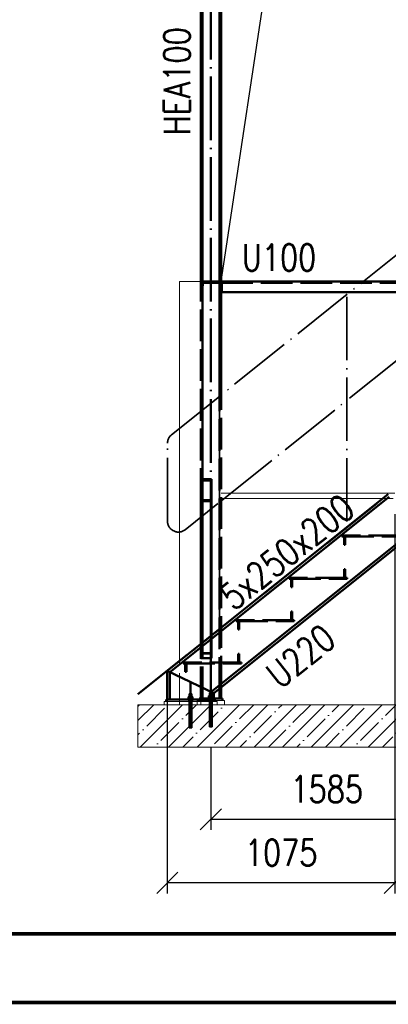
# Paper-space layout 'Layout1' of a CAD drawing. Extents: x -2 to 985, y -36 to 1353.
# Tile 5 of 73: x 109 to 144, y 0 to 93. Entities that reach past the tile are written whole.
import ezdxf
from ezdxf.enums import TextEntityAlignment as Align

# ---------------------------------------------------------------- set-up
doc = ezdxf.new("R2010")
doc.units = 0
for name, pattern in [('ACAD_ISO02W100', [15, 12, -3]), ('ACAD_ISO04W100', [30.5, 24, -3, 0.5, -3]), ('HP_01_CER_B', [8, 5, -1, 1, -1])]:
    doc.linetypes.add(name, pattern=pattern)
doc.layers.get('0').update_dxf_attribs({"linetype": 'CONTINUOUS'})
doc.layers.get('DEFPOINTS').update_dxf_attribs({"color": 132, "linetype": 'CONTINUOUS'})
doc.layers.add('RAMECEK_HP', color=251, linetype='CONTINUOUS')
for name, color, linetype, lineweight in [('SS_KOTVY', 2, 'CONTINUOUS', 35), ('SS_KOTY', 3, 'CONTINUOUS', 25), ('SS_LEMOVÁNÍ', 91, 'CONTINUOUS', 50), ('SS_OPLÁŠTĚNÍ', 9, 'CONTINUOUS', 13), ('SS_OSY_025', 7, 'HP_01_CER_B', 25), ('SS_PLNA_025', 7, 'CONTINUOUS', 25), ('SS_PODKLADY', 9, 'CONTINUOUS', 13), ('SS_POPIS_PROFILU', 13, 'CONTINUOUS', 25), ('SS_SCHODISTE', 30, 'CONTINUOUS', 50), ('SS_SLOUPY', 143, 'CONTINUOUS', 50), ('SS_ZABRADLI', 2, 'CONTINUOUS', 35), ('SS_ZTUŽENÍ', 151, 'CONTINUOUS', 50)]:
    doc.layers.add(name, color=color, linetype=linetype, lineweight=lineweight)
doc.layers.add('SS_PLECHY', color=7, linetype='CONTINUOUS', lineweight=50, true_color=0xb47846)
doc.styles.add('ROMANS', font='romans.shx', dxfattribs={"width": 0.8})
doc.styles.add('romans.shx', font='romans.shx', dxfattribs={"height": 5})
doc.dimstyles.new('A-1_(2.5)_50AS', dxfattribs={"dimtxt": 2.5, "dimasz": 2, "dimexe": 1, "dimexo": 2, "dimgap": 0, "dimtad": 0, "dimdec": 1, "dimlfac": 50, "dimrnd": 1, "dimtxsty": 'ROMANS', "dimblk1": 'OBLIQUE', "dimblk2": 'OBLIQUE', "dimsah": 1, "dimcen": 2, "dimclrd": 256, "dimclre": 256, "dimclrt": 256, "dimadec": 1, "dimazin": 2, "dimtfac": 0.714286, "dimtdec": 1, "dimtmove": 0, "dimatfit": 3, "dimldrblk": 'OPEN', "dimfxl": 1, "dimtvp": 1.142857, "dimtfill": 1, "dimtolj": 1, "dimlwd": -1, "dimlwe": -1, "dimarcsym": 0})

# ---------------------------------------------------------------- blocks, each defined once
blk = doc.blocks.new('*U6')
at = {"layer": 'RAMECEK_HP', "lineweight": 35, "const_width": 0.35}
for points in [[(0, 420), (0, 0), (743, 0), (743, 420)], [(6.5, 413.5), (6.5, 6.5), (736.5, 6.5), (736.5, 413.5)]]:
    blk.add_lwpolyline(points, close=True, dxfattribs=at)
at = {"layer": 'DEFPOINTS', "style": 'ROMANS', "width": 0.8}
blk.add_attdef('TISK', text='', height=10, dxfattribs=at).set_placement((743, -33), align=Align.RIGHT)
blk = doc.blocks.new('_Oblique')
at = {"color": 0, "linetype": 'ByBlock', "lineweight": -2}
blk.add_line((-0.5, -0.5), (0.5, 0.5), dxfattribs=at)
blk = doc.blocks.new('*D152')
at = {"layer": 'DEFPOINTS', "color": 0, "transparency": 16777216}
for p in [(159.04, 28.139), (127.34, 26.059, -43844.28), (127.34, 17.304)]:
    blk.add_point(p, dxfattribs=at)
at = {"layer": 'SS_KOTY', "transparency": 16777216}
for p, q in [((159.04, 26.139), (159.04, 16.304)), ((127.34, 24.059), (127.34, 16.304)), ((159.04, 17.304), (127.34, 17.304))]:
    blk.add_line(p, q, dxfattribs=at)
at = {"layer": 'SS_KOTY', "transparency": 16777216, "xscale": 2, "yscale": 2, "zscale": 2, "rotation": 180}
blk.add_blockref('_Oblique', (127.34, 17.304), dxfattribs=at)
at = {"layer": 'SS_KOTY', "transparency": 16777216, "xscale": 2, "yscale": 2, "zscale": 2}
blk.add_blockref('_Oblique', (159.04, 17.304), dxfattribs=at)
at = {"layer": 'SS_KOTY', "transparency": 16777216, "insert": (138.277, 20.161), "char_height": 2.5, "attachment_point": 5, "style": 'ROMANS', "bg_fill": 3, "box_fill_scale": 1.1, "bg_fill_color": 256, "bg_fill_true_color": 13158600, "bg_fill_transparency": 0}
blk.add_mtext('\\A1;1585', dxfattribs=at)
blk = doc.blocks.new('_OPEN')
at = {"color": 0, "linetype": 'ByBlock'}
for p, q in [((-1, 0.167), (0, 0)), ((0, 0), (-1, -0.167)), ((0, 0), (-1, 0))]:
    blk.add_line(p, q, dxfattribs=at)
blk = doc.blocks.new('*D153')
at = {"layer": 'DEFPOINTS', "color": 0, "transparency": 16777216}
for p in [(144.72, 48.139), (179.74, 47.539), (144.72, 11.304)]:
    blk.add_point(p, dxfattribs=at)
at = {"layer": 'SS_KOTY', "transparency": 16777216}
for p, q in [((144.72, 46.139), (144.72, 10.304)), ((179.74, 45.539), (179.74, 10.304)), ((179.74, 11.304), (144.72, 11.304))]:
    blk.add_line(p, q, dxfattribs=at)
at = {"layer": 'SS_KOTY', "transparency": 16777216, "xscale": 2, "yscale": 2, "zscale": 2, "rotation": 180}
blk.add_blockref('_Oblique', (144.72, 11.304), dxfattribs=at)
at = {"layer": 'SS_KOTY', "transparency": 16777216, "xscale": 2, "yscale": 2, "zscale": 2}
blk.add_blockref('_Oblique', (179.74, 11.304), dxfattribs=at)
at = {"layer": 'SS_KOTY', "transparency": 16777216, "insert": (162.23, 14.161), "char_height": 2.5, "attachment_point": 5, "style": 'ROMANS', "bg_fill": 3, "box_fill_scale": 1.1, "bg_fill_color": 256, "bg_fill_true_color": 13158600, "bg_fill_transparency": 0}
blk.add_mtext('\\A1;1751', dxfattribs=at)
blk = doc.blocks.new('*D154')
at = {"layer": 'DEFPOINTS', "color": 0, "transparency": 16777216}
for p in [(144.72, 48.139), (123.22, 31.339, -43822.6), (123.22, 11.304)]:
    blk.add_point(p, dxfattribs=at)
at = {"layer": 'SS_KOTY', "transparency": 16777216}
for p, q in [((144.72, 46.139), (144.72, 10.304)), ((123.22, 29.339), (123.22, 10.304)), ((144.72, 11.304), (123.22, 11.304))]:
    blk.add_line(p, q, dxfattribs=at)
at = {"layer": 'SS_KOTY', "transparency": 16777216, "xscale": 2, "yscale": 2, "zscale": 2, "rotation": 180}
blk.add_blockref('_Oblique', (123.22, 11.304), dxfattribs=at)
at = {"layer": 'SS_KOTY', "transparency": 16777216, "xscale": 2, "yscale": 2, "zscale": 2}
blk.add_blockref('_Oblique', (144.72, 11.304), dxfattribs=at)
at = {"layer": 'SS_KOTY', "transparency": 16777216, "insert": (133.97, 14.161), "char_height": 2.5, "attachment_point": 5, "style": 'ROMANS', "bg_fill": 3, "box_fill_scale": 1.1, "bg_fill_color": 256, "bg_fill_true_color": 13158600, "bg_fill_transparency": 0}
blk.add_mtext('\\A1;1075', dxfattribs=at)

psp = doc.layouts.get("Layout1")

# ---------------------------------------------------------------- linework, layer by layer
at = {"layer": 'SS_LEMOVÁNÍ', "color": 3, "linetype": 'ACAD_ISO02W100', "ltscale": 0.25}
for p, q in [((128.2997, 68.1395), (126.3797, 68.1395)), ((126.7371, 68.0195), (128.0224, 68.0195)), ((128.2997, 68.0195), (158.5397, 68.0195)), ((128.3797, 68.1395), (128.3797, 67.1395)), ((142.4321, 68.1395), (141.0074, 68.1395)), ((126.3797, 67.1395), (126.4266, 67.1395)), ((126.5676, 67.863), (126.5164, 67.2223)), ((128.1918, 67.863), (128.2431, 67.2223)), ((139.7574, 67.1395), (141.1821, 67.1395))]:
    psp.add_line(p, q, dxfattribs=at)
at = {"layer": 'SS_LEMOVÁNÍ', "color": 7, "linetype": 'ACAD_ISO04W100', "ltscale": 0.25}
for p, q in [((159.0397, 68.1395), (127.3397, 68.1395)), ((127.3797, 68.1395), (127.3797, 68.1395))]:
    psp.add_line(p, q, dxfattribs=at)
at = {"layer": 'SS_LEMOVÁNÍ', "color": 1, "linetype": 'Continuous', "ltscale": 0.25}
for p, q in [((141.0074, 68.1395), (128.2997, 68.1395)), ((148.6497, 68.1395), (142.4321, 68.1395)), ((128.2997, 67.1395), (139.7574, 67.1395)), ((141.1821, 67.1395), (148.6497, 67.1395))]:
    psp.add_line(p, q, dxfattribs=at)
at = {"layer": 'SS_LEMOVÁNÍ', "color": 3, "linetype": 'ACAD_ISO02W100', "ltscale": 0.25, "extrusion": (-8.28258e-13, 3.82486e-13, -1)}
psp.add_arc((-126.7371, 67.8495), 0.17, 4.574, 90, dxfattribs=at)
at = {"layer": 'SS_LEMOVÁNÍ', "color": 3, "linetype": 'ACAD_ISO02W100', "ltscale": 0.25, "extrusion": (1.06357e-12, 2.56805e-12, -1)}
psp.add_arc((-128.0224, 67.8495), 0.17, 90, 175.426, dxfattribs=at)
at = {"layer": 'SS_LEMOVÁNÍ', "color": 3, "linetype": 'ACAD_ISO02W100', "ltscale": 0.25}
for centre, start, end in [((126.4266, 67.2295), 270, 355.426), ((128.3328, 67.2295), 184.574, 270)]:
    psp.add_arc(centre, 0.09, start, end, dxfattribs=at)
at = {"layer": 'SS_OPLÁŠTĚNÍ', "color": 9, "linetype": 'Continuous', "ltscale": 0.25}
for p in [(126.3797, 68.1395), (124.3797, 54.8374)]:
    psp.add_line(p, (124.3797, 68.1395), dxfattribs=at)
at = {"layer": 'SS_OPLÁŠTĚNÍ', "color": 9, "linetype": 'ACAD_ISO02W100', "ltscale": 0.25}
for p, q in [((124.3797, 54.7631), (124.3797, 54.8374)), ((124.3797, 53.6976), (124.3797, 54.7631))]:
    psp.add_line(p, q, dxfattribs=at)
at = {"layer": 'SS_PLNA_025', "elevation": -43844.2}
psp.add_lwpolyline([(128.2997, 68.1395), (133.2445, 100.9421), (158.5397, 106.2195)], dxfattribs=at)
at = {"layer": 'SS_PODKLADY', "ltscale": 0.25}
psp.add_line((120.4516, 28.1395), (120.4516, 24.1395), dxfattribs=at)
at = {"layer": 'SS_SLOUPY', "color": 1, "linetype": 'Continuous', "ltscale": 0.25}
for p, q in [((126.3797, 108.1395), (126.3797, 68.1395)), ((126.5397, 56.5654), (126.5397, 108.1395)), ((128.1397, 57.8454), (128.1397, 108.1395)), ((128.2997, 57.9734), (128.2997, 108.1395))]:
    psp.add_line(p, q, dxfattribs=at)
at = {"layer": 'SS_SLOUPY', "color": 3, "linetype": 'ACAD_ISO02W100', "ltscale": 0.25}
psp.add_line((126.5397, 55.4256), (126.5397, 56.5654), dxfattribs=at)
at = {"layer": 'SS_ZABRADLI', "color": 7, "linetype": 'ACAD_ISO04W100', "ltscale": 0.25}
for p, q in [((123.6281, 53.6661), (144.9666, 70.737)), ((140.4355, 57.1121), (144.9324, 60.7096))]:
    psp.add_line(p, q, dxfattribs=at)
at = {"layer": 'SS_ZABRADLI', "color": 7, "linetype": 'ACAD_ISO04W100', "ltscale": 0.25, "extrusion": (-1.22465e-16, 6.12323e-17, -1)}
psp.add_arc((-124.2652, 52.8697), 1.02, 0, 51.340192, dxfattribs=at)
at = {"layer": 'SS_ZTUŽENÍ', "color": 3, "linetype": 'ACAD_ISO02W100', "ltscale": 0.25}
for p, q in [((127.399, 49.4502), (126.399, 49.4467)), ((127.339, 49.325), (126.459, 49.3219))]:
    psp.add_line(p, q, dxfattribs=at)

# ---------------------------------------------------------------- block references
at = {"layer": 'RAMECEK_HP'}
psp.add_blockref('*U6', (0, 0), dxfattribs=at)

# ---------------------------------------------------------------- texts
at = {"layer": 'SS_POPIS_PROFILU', "color": 13, "style": 'romans.shx', "width": 0.8}
psp.add_text('HEA100', height=2.5, rotation=90, dxfattribs=at).set_placement((125.3797, 81.9753))
psp.add_text('U100', height=2.5, dxfattribs=at).set_placement((130.2636, 69.1605))

# ---------------------------------------------------------------- next in the draw order: dimensions: what is measured, and where the dimension line sits
at = {"layer": 'SS_KOTY'}
dim = psp.add_linear_dim(base=(127.3397, 17.304), p1=(159.0397, 28.1395), p2=(127.3397, 26.0595, -43844.28), dimstyle='A-1_(2.5)_50AS', override={"dimtmove": 1}, dxfattribs=at)
dim.commit()
dim.dimension.update_dxf_attribs({"geometry": '*D152', "text_midpoint": (138.2775, 17.304), "dimtype": 160})

# ---------------------------------------------------------------- next in the draw order: dimensions: what is measured, and where the dimension line sits
dim = psp.add_linear_dim(base=(144.7197, 11.304), p1=(179.7397, 47.5395), p2=(144.7197, 48.1395), dimstyle='A-1_(2.5)_50AS', dxfattribs=at)
dim.commit()
dim.dimension.update_dxf_attribs({"geometry": '*D153', "text_midpoint": (162.2297, 14.1612)})

# ---------------------------------------------------------------- next in the draw order: dimensions: what is measured, and where the dimension line sits
dim = psp.add_linear_dim(base=(123.2197, 11.304), p1=(144.7197, 48.1395), p2=(123.2197, 31.3395, -43822.6), dimstyle='A-1_(2.5)_50AS', dxfattribs=at)
dim.commit()
dim.dimension.update_dxf_attribs({"geometry": '*D154', "text_midpoint": (133.9697, 14.1612)})

# ---------------------------------------------------------------- next in the draw order: hatches: boundary and pattern name
at = {"layer": 'SS_PODKLADY'}
h = psp.add_hatch(dxfattribs=at)
h.set_pattern_fill('ANSI35', color=256, scale=0.3, style=0)
h.set_pattern_definition([(45, (127.3397, 28.1395), (-1.34704, 1.34704), []), (45, (128.6868, 28.1395), (-1.34704, 1.34704), [2.38125, -0.47625, 0, -0.47625])])
h.paths.add_polyline_path([(200.4516, 24.1395), (200.4516, 28.1395), (120.4516, 28.1395), (120.4516, 24.1395)], flags=0)

# ---------------------------------------------------------------- next in the draw order: linework, layer by layer
at = {"layer": 'SS_KOTVY', "color": 3, "linetype": 'ACAD_ISO02W100', "ltscale": 0.25}
for p, q in [((125.3102, 28.8895), (125.2007, 28.8895)), ((125.2007, 28.8895), (125.2007, 28.6895)), ((125.3088, 29.1595), (125.2997, 29.1595)), ((125.2997, 29.1595), (125.2997, 28.8895)), ((125.3348, 29.1595), (125.3088, 29.1595)), ((125.5292, 28.8895), (125.3102, 28.8895)), ((125.3102, 28.8895), (125.3102, 28.6895)), ((125.3738, 29.1595), (125.3348, 29.1595)), ((125.4197, 29.1595), (125.3738, 29.1595)), ((125.4656, 29.1595), (125.4197, 29.1595)), ((125.5046, 29.1595), (125.4656, 29.1595)), ((125.5306, 29.1595), (125.5046, 29.1595)), ((125.6387, 28.8895), (125.5292, 28.8895)), ((125.5292, 28.8895), (125.5292, 28.6895)), ((125.5397, 29.1595), (125.5306, 29.1595)), ((125.5397, 28.8895), (125.5397, 29.1595)), ((125.6387, 28.6895), (125.6387, 28.8895)), ((127.2302, 28.9895), (127.1207, 28.9895)), ((127.1207, 28.9895), (127.1207, 28.7895)), ((127.2289, 29.2595), (127.2197, 29.2595)), ((127.2197, 29.2595), (127.2197, 28.9895)), ((127.2549, 29.2595), (127.2289, 29.2595)), ((127.3697, 28.9895), (127.2302, 28.9895)), ((127.2302, 28.9895), (127.2302, 28.7895)), ((127.2938, 29.2595), (127.2549, 29.2595)), ((127.3397, 29.2595), (127.2938, 29.2595)), ((127.3702, 29.2595), (127.3397, 29.2595)), ((127.4492, 28.9895), (127.3697, 28.9895)), ((127.3856, 29.2595), (127.3702, 29.2595)), ((127.4246, 29.2595), (127.3856, 29.2595)), ((127.4506, 29.2595), (127.4246, 29.2595)), ((127.5587, 28.9895), (127.4492, 28.9895)), ((127.4492, 28.9895), (127.4492, 28.7895)), ((127.4597, 29.2595), (127.4506, 29.2595)), ((127.4597, 28.9895), (127.4597, 29.2595)), ((127.5587, 28.7895), (127.5587, 28.9895)), ((125.1797, 28.6895), (125.1843, 28.6895)), ((125.1797, 28.6895), (125.1797, 28.6395)), ((125.1843, 28.6895), (125.198, 28.6895)), ((125.198, 28.6895), (125.2201, 28.6895)), ((125.2201, 28.6895), (125.25, 28.6895)), ((125.25, 28.6895), (125.2864, 28.6895)), ((125.2864, 28.6895), (125.3279, 28.6895)), ((125.2997, 28.6395), (125.2997, 28.4395)), ((125.2997, 28.4395), (125.2997, 28.1395)), ((125.2997, 28.1395), (125.2997, 25.9595)), ((125.3279, 28.6895), (125.3729, 28.6895)), ((125.3729, 28.6895), (125.4197, 28.6895)), ((125.4197, 28.6895), (125.4665, 28.6895)), ((125.4665, 28.6895), (125.5115, 28.6895)), ((125.5115, 28.6895), (125.553, 28.6895)), ((125.5397, 28.4395), (125.5397, 28.6395)), ((125.5397, 28.1395), (125.5397, 28.4395)), ((125.5397, 25.9595), (125.5397, 28.1395)), ((125.553, 28.6895), (125.5894, 28.6895)), ((125.5894, 28.6895), (125.6193, 28.6895)), ((125.6193, 28.6895), (125.6414, 28.6895)), ((125.6414, 28.6895), (125.6551, 28.6895)), ((125.6551, 28.6895), (125.6597, 28.6895)), ((125.6597, 28.6395), (125.6597, 28.6895)), ((127.0997, 28.7895), (127.1043, 28.7895)), ((127.0997, 28.7895), (127.0997, 28.7395)), ((127.1043, 28.7895), (127.118, 28.7895)), ((127.118, 28.7895), (127.1207, 28.7895)), ((127.1207, 28.7895), (127.17, 28.7895)), ((127.17, 28.7895), (127.2064, 28.7895)), ((127.2064, 28.7895), (127.2479, 28.7895)), ((127.2197, 28.7395), (127.2197, 28.6395)), ((127.2197, 28.6395), (127.2197, 28.5395)), ((127.2197, 28.5395), (127.2197, 26.0595)), ((127.2479, 28.7895), (127.2929, 28.7895)), ((127.2929, 28.7895), (127.3397, 28.7895)), ((127.3397, 28.7895), (127.3698, 28.7895)), ((127.3698, 28.7895), (127.3865, 28.7895)), ((127.3865, 28.7895), (127.4316, 28.7895)), ((127.4316, 28.7895), (127.4731, 28.7895)), ((127.4597, 28.6395), (127.4597, 28.7395)), ((127.4597, 28.5395), (127.4597, 28.6395)), ((127.4597, 26.0595), (127.4597, 28.5395)), ((127.4731, 28.7895), (127.5094, 28.7895)), ((127.5094, 28.7895), (127.5587, 28.7895)), ((127.5587, 28.7895), (127.5615, 28.7895)), ((127.5615, 28.7895), (127.5751, 28.7895)), ((127.5751, 28.7895), (127.5797, 28.7895)), ((127.5797, 28.7395), (127.5797, 28.7895)), ((127.2197, 26.0595), (127.222, 26.0595)), ((127.222, 26.0595), (127.2289, 26.0595)), ((127.2289, 26.0595), (127.24, 26.0595)), ((127.24, 26.0595), (127.2549, 26.0595)), ((127.2549, 26.0595), (127.2731, 26.0595)), ((127.2731, 26.0595), (127.2938, 26.0595)), ((127.2938, 26.0595), (127.3163, 26.0595)), ((127.3163, 26.0595), (127.3397, 26.0595)), ((127.3397, 26.0595), (127.3631, 26.0595)), ((127.3631, 26.0595), (127.3856, 26.0595)), ((127.3856, 26.0595), (127.4064, 26.0595)), ((127.4064, 26.0595), (127.4246, 26.0595)), ((127.4246, 26.0595), (127.4395, 26.0595)), ((127.4395, 26.0595), (127.4506, 26.0595)), ((127.4506, 26.0595), (127.4574, 26.0595)), ((127.4574, 26.0595), (127.4597, 26.0595)), ((125.2997, 25.9595), (125.302, 25.9595)), ((125.302, 25.9595), (125.3088, 25.9595)), ((125.3088, 25.9595), (125.3199, 25.9595)), ((125.3199, 25.9595), (125.3348, 25.9595)), ((125.3348, 25.9595), (125.353, 25.9595)), ((125.353, 25.9595), (125.3738, 25.9595)), ((125.3738, 25.9595), (125.3963, 25.9595)), ((125.3963, 25.9595), (125.4197, 25.9595)), ((125.4197, 25.9595), (125.4431, 25.9595)), ((125.4431, 25.9595), (125.4656, 25.9595)), ((125.4656, 25.9595), (125.4864, 25.9595)), ((125.4864, 25.9595), (125.5046, 25.9595)), ((125.5046, 25.9595), (125.5195, 25.9595)), ((125.5195, 25.9595), (125.5306, 25.9595)), ((125.5306, 25.9595), (125.5374, 25.9595)), ((125.5374, 25.9595), (125.5397, 25.9595))]:
    psp.add_line(p, q, dxfattribs=at)
at = {"layer": 'SS_KOTVY', "color": 7, "linetype": 'ACAD_ISO04W100', "ltscale": 0.25}
for p, q in [((125.4197, 29.1595), (125.4197, 25.9595)), ((127.5797, 28.9395), (127.0997, 28.9395)), ((127.5797, 28.9395), (127.0997, 28.9395)), ((127.3397, 29.2595), (127.3397, 26.0595)), ((127.3397, 29.2595), (127.3397, 26.0595)), ((127.3397, 28.9395), (127.3397, 28.9395)), ((127.3397, 28.9395), (127.3397, 28.9395)), ((125.6597, 28.8395), (125.1797, 28.8395)), ((125.5397, 28.2395), (125.2997, 28.2395)), ((125.4197, 28.8395), (125.4197, 28.8395)), ((125.4197, 28.2395), (125.4197, 28.2395)), ((127.4597, 28.3395), (127.2197, 28.3395)), ((127.4597, 28.3395), (127.2197, 28.3395)), ((127.3397, 28.3395), (127.3397, 28.3395)), ((127.3397, 28.3395), (127.3397, 28.3395))]:
    psp.add_line(p, q, dxfattribs=at)
at = {"layer": 'SS_OPLÁŠTĚNÍ', "color": 9, "linetype": 'Continuous', "ltscale": 0.25}
for p, q in [((124.3797, 44.9259), (124.3797, 53.6976)), ((124.3797, 32.2675), (124.3797, 44.0498))]:
    psp.add_line(p, q, dxfattribs=at)
at = {"layer": 'SS_OPLÁŠTĚNÍ', "color": 9, "linetype": 'ACAD_ISO02W100', "ltscale": 0.25}
for p, q in [((124.3797, 44.0498), (124.3797, 44.9259)), ((124.3797, 28.1395), (124.3797, 32.2675)), ((126.3797, 28.1395), (126.3797, 28.7395))]:
    psp.add_line(p, q, dxfattribs=at)
at = {"layer": 'SS_PLECHY', "color": 3, "linetype": 'ACAD_ISO02W100', "ltscale": 0.25}
for p, q in [((145.2197, 44.1395), (139.7197, 44.1395)), ((139.7197, 44.1395), (139.7197, 44.0395)), ((139.7197, 44.0395), (145.2197, 44.0395)), ((140.2197, 40.1395), (134.7197, 40.1395)), ((134.7197, 40.1395), (134.7197, 40.0395)), ((134.7197, 40.0395), (140.2197, 40.0395)), ((140.2197, 40.0395), (140.2197, 40.1395)), ((135.2197, 36.1395), (129.7197, 36.1395)), ((129.7197, 36.1395), (129.7197, 36.0395)), ((129.7197, 36.0395), (135.2197, 36.0395)), ((135.2197, 36.0395), (135.2197, 36.1395)), ((130.2197, 32.1395), (124.7197, 32.1395)), ((124.7197, 32.1395), (124.7197, 32.0395)), ((124.7197, 32.0395), (130.2197, 32.0395)), ((130.2197, 32.0395), (130.2197, 32.1395))]:
    psp.add_line(p, q, dxfattribs=at)
at = {"layer": 'SS_PLECHY', "color": 9, "linetype": 'ACAD_ISO02W100', "ltscale": 0.25}
for p, q in [((139.9197, 44.0395), (139.9197, 43.2395)), ((140.0197, 43.2395), (140.0197, 44.0395)), ((139.9197, 43.2395), (140.0197, 43.2395)), ((134.9197, 40.0395), (134.9197, 39.2395)), ((135.0197, 39.2395), (135.0197, 40.0395)), ((140.0197, 40.9395), (139.9197, 40.9395)), ((139.9197, 40.9395), (139.9197, 40.1395)), ((140.0197, 40.1395), (140.0197, 40.9395)), ((134.9197, 39.2395), (135.0197, 39.2395)), ((135.0197, 36.9395), (134.9197, 36.9395)), ((134.9197, 36.9395), (134.9197, 36.1395)), ((135.0197, 36.1395), (135.0197, 36.9395)), ((129.9197, 36.0395), (129.9197, 35.2395)), ((130.0197, 35.2395), (130.0197, 36.0395)), ((129.9197, 35.2395), (130.0197, 35.2395)), ((130.0197, 32.9395), (129.9197, 32.9395)), ((129.9197, 32.9395), (129.9197, 32.1395)), ((130.0197, 32.1395), (130.0197, 32.9395)), ((124.9197, 32.0395), (124.9197, 31.2395)), ((125.0197, 31.2395), (125.0197, 32.0395)), ((124.9197, 31.2395), (125.0197, 31.2395))]:
    psp.add_line(p, q, dxfattribs=at)
at = {"layer": 'SS_PODKLADY', "color": 9, "linetype": 'ACAD_ISO02W100', "ltscale": 0.25}
for p, q in [((128.2997, 48.1395), (128.5946, 48.1395)), ((129.107, 47.6395), (128.2997, 47.6395)), ((128.7075, 48.1395), (129.6679, 48.1395)), ((129.6679, 48.1395), (129.732, 48.1395)), ((139.7454, 48.1395), (139.8454, 48.1395)), ((140.5354, 47.6395), (139.7454, 47.6395)), ((139.8454, 48.1395), (140.5354, 48.1395)), ((140.5354, 48.1395), (140.6354, 48.1395)), ((140.6354, 47.6395), (140.5354, 47.6395)), ((143.9949, 47.6395), (143.5947, 47.6395)), ((159.5397, 47.6395), (143.9949, 47.6395))]:
    psp.add_line(p, q, dxfattribs=at)
at = {"layer": 'SS_PODKLADY', "color": 9, "linetype": 'Continuous', "ltscale": 0.25}
for p, q in [((128.5946, 48.1395), (128.7075, 48.1395)), ((139.7454, 47.6395), (129.107, 47.6395)), ((129.732, 48.1395), (139.7454, 48.1395)), ((140.6354, 48.1395), (144.7197, 48.1395)), ((143.5947, 47.6395), (140.6354, 47.6395))]:
    psp.add_line(p, q, dxfattribs=at)
at = {"layer": 'SS_PODKLADY', "ltscale": 0.25}
for p, q in [((200.4516, 28.1395), (120.4516, 28.1395)), ((127.9197, 28.4395), (122.9197, 28.4395)), ((122.9197, 28.4395), (122.9197, 28.1395)), ((127.7197, 28.5395), (126.0397, 28.5395)), ((126.0397, 28.1395), (126.0397, 28.5395)), ((128.6397, 28.5395), (127.7197, 28.5395)), ((127.9197, 28.1395), (127.9197, 28.4395)), ((128.6397, 28.1395), (128.6397, 28.5395)), ((120.4516, 24.1395), (200.4516, 24.1395))]:
    psp.add_line(p, q, dxfattribs=at)
at = {"layer": 'SS_SCHODISTE', "color": 7, "linetype": 'ACAD_ISO04W100', "ltscale": 0.25}
for p, q in [((120.4516, 29.125), (144.2197, 48.1395)), ((125.4197, 30.2821), (125.4197, 28.6395))]:
    psp.add_line(p, q, dxfattribs=at)
at = {"layer": 'SS_SCHODISTE', "color": 1, "linetype": 'Continuous', "ltscale": 0.25}
for p, q in [((144.0947, 48.0395), (123.2197, 31.3395)), ((123.4697, 31.2193), (144.1824, 47.7895)), ((145.5505, 43.8895), (127.3697, 29.3449)), ((127.6197, 29.2247), (145.6381, 43.6395)), ((123.2197, 31.3395), (127.6197, 29.2247)), ((127.6197, 29.2247), (123.2197, 31.3395)), ((123.2197, 31.3395), (123.2197, 28.6395)), ((123.4697, 28.6395), (123.4697, 31.2193)), ((127.3697, 29.3449), (127.3697, 28.6395)), ((127.6197, 28.6395), (127.6197, 29.2247)), ((123.1197, 28.6395), (127.7197, 28.6395)), ((123.1197, 28.6395), (123.1197, 28.4395)), ((127.7197, 28.4395), (127.7197, 28.6395))]:
    psp.add_line(p, q, dxfattribs=at)
at = {"layer": 'SS_SCHODISTE', "color": 3, "linetype": 'ACAD_ISO02W100', "ltscale": 0.25}
for p, q in [((125.2797, 28.6395), (125.2797, 28.4395)), ((125.5597, 28.4395), (125.5597, 28.6395))]:
    psp.add_line(p, q, dxfattribs=at)
at = {"layer": 'SS_SLOUPY', "color": 7, "linetype": 'ACAD_ISO04W100', "ltscale": 0.25}
psp.add_line((127.3397, 28.1395), (127.3397, 108.1395), dxfattribs=at)
at = {"layer": 'SS_SLOUPY', "color": 3, "linetype": 'ACAD_ISO02W100', "ltscale": 0.25}
for p, q in [((126.3797, 28.7395), (126.3797, 68.1395)), ((128.1397, 29.6407), (128.1397, 57.8454)), ((128.2997, 29.7687), (128.2997, 57.9734)), ((126.5397, 45.4256), (126.5397, 46.5654)), ((126.5397, 28.7395), (126.5397, 33.9955)), ((126.2397, 28.7395), (127.6197, 28.7395)), ((126.2397, 28.7395), (126.2397, 28.5395)), ((127.1997, 28.7395), (127.1997, 28.5395)), ((127.4797, 28.5395), (127.4797, 28.7395))]:
    psp.add_line(p, q, dxfattribs=at)
at = {"layer": 'SS_SLOUPY', "color": 1, "linetype": 'Continuous', "ltscale": 0.25}
for p, q in [((126.5397, 46.5654), (126.5397, 55.4256)), ((126.5397, 33.9955), (126.5397, 45.4256)), ((128.1397, 28.7395), (128.1397, 29.6407)), ((128.2997, 28.7395), (128.2997, 29.7687)), ((127.6197, 28.7395), (128.4397, 28.7395)), ((128.4397, 28.5395), (128.4397, 28.7395))]:
    psp.add_line(p, q, dxfattribs=at)
at = {"layer": 'SS_ZABRADLI', "color": 7, "linetype": 'ACAD_ISO04W100', "ltscale": 0.25}
for p, q in [((140.1904, 66.7021), (140.1904, 44.56)), ((128.1496, 57.0695), (128.1496, 34.9274)), ((128.3947, 47.4795), (139.9453, 56.7199)), ((123.2452, 45.4821), (123.2452, 52.8697)), ((127.9826, 47.1497), (124.9024, 44.6856))]:
    psp.add_line(p, q, dxfattribs=at)
at = {"layer": 'SS_ZABRADLI', "color": 7, "linetype": 'ACAD_ISO04W100', "ltscale": 0.25, "extrusion": (-1.22465e-16, 6.12323e-17, -1)}
psp.add_arc((-124.2652, 45.4821), 1.02, 231.340192, 0, dxfattribs=at)
at = {"layer": 'SS_ZTUŽENÍ', "color": 3, "linetype": 'ACAD_ISO02W100', "ltscale": 0.25}
for p, q in [((126.399, 49.4467), (126.3817, 33.0079)), ((126.399, 47.364), (126.399, 49.4467)), ((127.3218, 32.9791), (127.339, 49.325)), ((127.339, 47.4923), (127.339, 49.325)), ((127.399, 49.4502), (127.3817, 33.0079)), ((127.399, 47.3675), (127.399, 49.4502)), ((126.459, 49.3219), (126.4418, 32.9791)), ((126.459, 47.4892), (126.459, 49.3219)), ((126.4432, 32.5566), (126.459, 47.4892)), ((127.339, 47.4923), (126.459, 47.4892)), ((127.3232, 32.5566), (127.339, 47.4923)), ((126.3833, 32.5278), (126.399, 47.364)), ((127.399, 47.3675), (126.399, 47.364)), ((127.3833, 32.5278), (127.399, 47.3675)), ((126.3817, 33.0079), (126.3833, 32.5278)), ((126.3817, 33.0079), (127.3817, 33.0079)), ((126.4418, 32.9791), (126.4432, 32.5566)), ((126.4418, 32.9791), (127.3218, 32.9791)), ((127.3218, 32.9791), (127.3232, 32.5566)), ((127.3817, 33.0079), (127.3833, 32.5278)), ((126.3833, 32.5278), (127.3833, 32.5278)), ((126.4432, 32.5566), (127.3232, 32.5566))]:
    psp.add_line(p, q, dxfattribs=at)
at = {"layer": 'SS_ZTUŽENÍ', "color": 7, "linetype": 'ACAD_ISO04W100', "ltscale": 0.25}
psp.add_line((127.359, 48.4087), (127.3397, 30.1395), dxfattribs=at)

# ---------------------------------------------------------------- next in the draw order: texts
at = {"layer": 'SS_OSY_025', "style": 'ROMANS', "width": 0.8}
psp.add_text('5x250x200', height=2.5, rotation=38.659808, dxfattribs=at).set_placement((129.4938, 36.9453))
at = {"layer": 'SS_POPIS_PROFILU', "color": 13, "style": 'romans.shx', "width": 0.8}
psp.add_text('U220', height=2.5, rotation=38.659808, dxfattribs=at).set_placement((133.8543, 29.5606))

doc.saveas('drawing.dxf')
